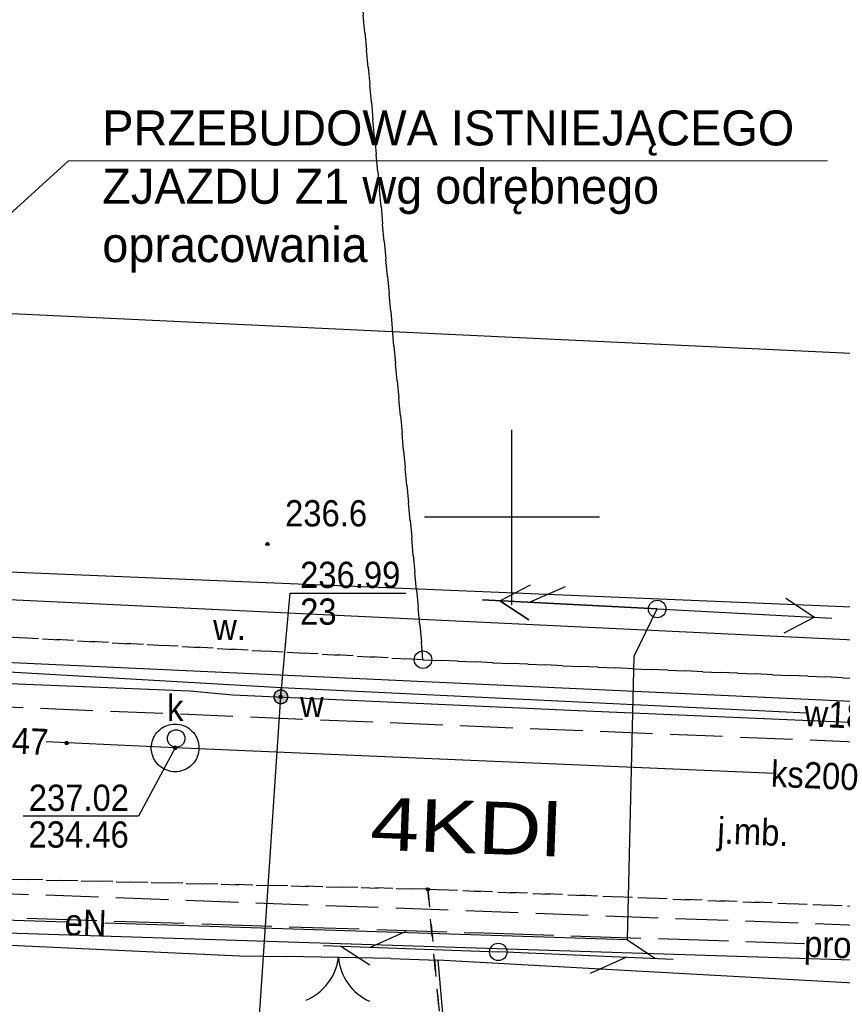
# Model space of a CAD drawing. Extents: x 40810 to 6568062, y -66833 to 5647239.
# Tile 17 of 43: x 6567836 to 6567859, y 5646936 to 5646964. Entities that reach past the tile are written whole.
import ezdxf
from ezdxf import colors
from ezdxf.entities.mleader import LeaderData, LeaderLine
from ezdxf.enums import TextEntityAlignment as Align
from ezdxf.math import Vec2, Vec3

# ---------------------------------------------------------------- set-up
doc = ezdxf.new("R2010")
doc.units = 0
doc.header["$MEASUREMENT"] = 0
for name, pattern in [('DGN_STYLE_2191', [1, -0.25, 0.5, -0.25]), ('DGN_STYLE_9021', [7.5, 3.75, 3.75]), ('KTJZ01_05', [2, 1.5, -0.5]), ('PZAG_03_05', [9, 4.5, 4.5]), ('SUPE_P_01_05', [2.5, 2, -0.5])]:
    doc.linetypes.add(name, pattern=pattern)
for name, color, linetype in [('BDOT1', 7, 'CONTINUOUS'), ('EWID', 7, 'CONTINUOUS'), ('GESUT1', 7, 'CONTINUOUS'), ('GESUT2', 7, 'CONTINUOUS'), ('PZAG', 7, 'CONTINUOUS'), ('REDAKCJA1', 7, 'CONTINUOUS')]:
    doc.layers.add(name, color=color, linetype=linetype)
doc.layers.add('E_opisy', color=7, linetype='CONTINUOUS', lineweight=15)
doc.layers.add('wymiarowanie', color=176, linetype='CONTINUOUS', lineweight=9)
doc.styles.get("Standard").update_dxf_attribs({"font": 'GOTHIC.TTF'})
doc.styles.add('STYLE-GEO_140', font='geo_140.shx', dxfattribs={"bigfont": 'geo_140big.shx'})
doc.styles.add('STYLE-SWISSNRW_1250', font='SWISSNRW_1250.shx')

# ---------------------------------------------------------------- blocks, each defined once
blk = doc.blocks.new('K100')
at = {"layer": 'REDAKCJA1', "color": 7, "linetype": 'Continuous'}
for p, q in [((0, -50), (0, 50)), ((50, 0), (-50, 0))]:
    blk.add_line(p, q, dxfattribs=at)
blk = doc.blocks.new('KTOK02_2')
at = {"layer": 'BDOT1', "color": 7, "linetype": 'Continuous'}
for centre, radius, start, end in [((-5.059, -0.56), 5.105, 6.33492, 66.47756), ((5.079, -0.553), 5.095, 113.45805, 173.7305)]:
    blk.add_arc(centre, radius, start, end, dxfattribs=at)
blk = doc.blocks.new('801_5')
at = {"layer": 'BDOT1', "linetype": 'Continuous'}
h = blk.add_hatch(color=7, dxfattribs=at)
edge = h.paths.add_edge_path()
edge.add_arc((-0.002, -0.004), 0.045, 0, 360)
at = {"layer": 'BDOT1', "color": 7, "linetype": 'Continuous'}
blk.add_circle((-0.002, -0.004), 0.045, dxfattribs=at)
blk = doc.blocks.new('SUSM04_1')
at = {"layer": 'GESUT1', "color": 235, "linetype": 'Continuous'}
blk.add_circle((0, 0), 0.5, dxfattribs=at)
blk = doc.blocks.new('SUPT01_2')
at = {"layer": 'GESUT1', "color": 30, "linetype": 'Continuous'}
for p, q in [((-0.008, 4.996), (-0.008, -5.004)), ((-0.008, 3.996), (-1.008, 2.296)), ((-0.008, 2.296), (0.992, 0.296))]:
    blk.add_line(p, q, dxfattribs=at)
blk = doc.blocks.new('SUPT00_2')
at = {"layer": 'GESUT1', "color": 30, "linetype": 'Continuous', "rotation": 270}
blk.add_blockref('SUPT01_2', (5.004, -0.008), dxfattribs=at)
blk = doc.blocks.new('SUPT01_1')
at = {"layer": 'GESUT1', "color": 30, "linetype": 'Continuous'}
for p, q in [((-0.008, 4.996), (-0.008, -5.004)), ((-0.008, 3.996), (-1.008, 2.296)), ((-0.008, 2.296), (0.992, 0.296))]:
    blk.add_line(p, q, dxfattribs=at)
blk = doc.blocks.new('SUPT00_1')
at = {"layer": 'GESUT1', "color": 30, "linetype": 'Continuous', "rotation": 270}
blk.add_blockref('SUPT01_1', (5.004, -0.008), dxfattribs=at)
blk = doc.blocks.new('SUPE04_8')
at = {"layer": 'GESUT1', "color": 230, "linetype": 'Continuous'}
for p, q in [((0.002, -5.007), (0.002, 4.993)), ((-0.998, 2.293), (0.002, 3.993)), ((0.002, 3.993), (1.002, 2.293))]:
    blk.add_line(p, q, dxfattribs=at)
blk = doc.blocks.new('SUPE00_8')
at = {"layer": 'GESUT1', "color": 230, "linetype": 'Continuous', "rotation": 270}
blk.add_blockref('SUPE04_8', (5.007, 0.002), dxfattribs=at)
blk = doc.blocks.new('SUPT01_7')
at = {"layer": 'GESUT1', "color": 30, "linetype": 'Continuous'}
for p, q in [((0.002, 4.993), (0.002, -5.007)), ((0.002, 3.993), (-0.998, 2.293)), ((0.002, 2.293), (1.002, 0.293))]:
    blk.add_line(p, q, dxfattribs=at)
blk = doc.blocks.new('SUPT00_7')
at = {"layer": 'GESUT1', "color": 30, "linetype": 'Continuous', "rotation": 270}
blk.add_blockref('SUPT01_7', (5.007, 0.002), dxfattribs=at)
blk = doc.blocks.new('SUPE04_9')
at = {"layer": 'GESUT1', "color": 230, "linetype": 'Continuous'}
for p, q in [((0.002, -5.007), (0.002, 4.993)), ((-0.998, 2.293), (0.002, 3.993)), ((0.002, 3.993), (1.002, 2.293))]:
    blk.add_line(p, q, dxfattribs=at)
blk = doc.blocks.new('SUPE00_9')
at = {"layer": 'GESUT1', "color": 230, "linetype": 'Continuous', "rotation": 270}
blk.add_blockref('SUPE04_9', (5.007, 0.002), dxfattribs=at)
blk = doc.blocks.new('SUUS22_1')
at = {"layer": 'GESUT1', "color": 202, "linetype": 'Continuous'}
blk.add_circle((0, 0), 0.5, dxfattribs=at)
blk = doc.blocks.new('DWG_H0_22')
at = {"layer": 'GESUT1', "linetype": 'Continuous'}
blk.add_hatch(color=202, dxfattribs=at).paths.add_polyline_path([(0.4, 0, 1), (-0.4, 0, 1)], flags=16)
at = {"layer": 'GESUT1', "color": 202, "linetype": 'Continuous'}
blk.add_lwpolyline([(0.4, 0, 1), (-0.4, 0, 1)], format="xyb", close=True, dxfattribs=at)
blk = doc.blocks.new('SUUS25_7')
at = {"layer": 'GESUT1', "color": 202, "linetype": 'Continuous'}
blk.add_circle((0, 0), 0.4, dxfattribs=at)
blk.add_blockref('DWG_H0_22', (0, 0), dxfattribs=at)
blk = doc.blocks.new('DWG_H0_27')
at = {"layer": 'GESUT1', "linetype": 'Continuous'}
blk.add_hatch(color=44, dxfattribs=at).paths.add_polyline_path([(-0.09, 0, 1), (0.09, 0, 1)], flags=16)
at = {"layer": 'GESUT1', "color": 44, "linetype": 'Continuous'}
blk.add_lwpolyline([(-0.09, 0, 1), (0.09, 0, 1)], format="xyb", close=True, dxfattribs=at)
blk = doc.blocks.new('SUPS00_1')
at = {"layer": 'GESUT1', "color": 44, "linetype": 'Continuous'}
blk.add_circle((0, 0), 0.09, dxfattribs=at)
blk.add_blockref('DWG_H0_27', (0, 0), dxfattribs=at)
blk = doc.blocks.new('DWG_H0_28')
at = {"layer": 'GESUT1', "linetype": 'Continuous'}
blk.add_hatch(color=5, dxfattribs=at).paths.add_polyline_path([(0.081, -0.005, 1), (-0.099, -0.005, 1)], flags=16)
at = {"layer": 'GESUT1', "color": 5, "linetype": 'Continuous'}
blk.add_lwpolyline([(0.081, -0.005, 1), (-0.099, -0.005, 1)], format="xyb", close=True, dxfattribs=at)
blk = doc.blocks.new('SUPS02_1')
at = {"layer": 'GESUT1', "color": 5, "linetype": 'Continuous'}
blk.add_circle((-0.009, -0.005), 0.09, dxfattribs=at)
blk.add_blockref('DWG_H0_28', (0, 0), dxfattribs=at)
blk = doc.blocks.new('EGBP04_1')
at = {"layer": 'EWID', "color": 92, "linetype": 'Continuous'}
blk.add_circle((0, 0), 0.5, dxfattribs=at)
blk = doc.blocks.new('Y0_18R')
at = {"layer": 'EWID', "linetype": 'Continuous'}
h = blk.add_hatch(color=7, dxfattribs=at)
edge = h.paths.add_edge_path()
edge.add_arc((0, 0), 0.09, 0, 360)
at = {"layer": 'EWID', "color": 92, "linetype": 'Continuous'}
blk.add_circle((0, 0), 0.09, dxfattribs=at)

msp = doc.modelspace()

# ---------------------------------------------------------------- linework, layer by layer
at = {"layer": 'BDOT1', "color": 7, "linetype": 'Continuous'}
for points in [[(6567865.747, 5646946.205), (6567823.67, 5646948.21), (6567823.75, 5646946.4), (6567865.69, 5646944.47), (6567865.904, 5646944.456)], [(6567846.541, 5646937.392), (6567843.551, 5646937.446)]]:
    msp.add_lwpolyline(points, dxfattribs=at)
at = {"layer": 'BDOT1', "color": 7, "linetype": 'KTJZ01_05'}
for points in [[(6567866.01, 5646943.32), (6567823.76, 5646945.06), (6567817.84, 5646945.22), (6567791.87, 5646946.65), (6567790.24, 5646946.69), (6567776.22, 5646946.95)], [(6567776.45, 5646941.74), (6567806.71, 5646940.32), (6567866.48, 5646938.1)]]:
    msp.add_lwpolyline(points, dxfattribs=at)
at = {"layer": 'BDOT1', "color": 7, "linetype": 'DGN_STYLE_9021'}
for points in [[(6567828.73, 5646938.1), (6567842.22, 5646937.47), (6567843.551, 5646937.446)], [(6567846.541, 5646937.392), (6567847.88, 5646937.34), (6567848.435, 5646931.052)], [(6567866.64, 5646936.31), (6567847.88, 5646937.34)]]:
    msp.add_lwpolyline(points, dxfattribs=at)
at = {"layer": 'EWID', "color": 92, "linetype": 'DGN_STYLE_2191'}
for p, q in [((6567847.46, 5646945.93), (6567841.93, 5647005.68)), ((6567841.93, 5647005.68), (6567847.46, 5646945.93)), ((6567835.59, 5646946.58), (6567847.46, 5646945.93)), ((6567847.46, 5646945.93), (6567835.59, 5646946.58)), ((6567847.46, 5646945.93), (6567861.45, 5646945.33)), ((6567861.45, 5646945.33), (6567847.46, 5646945.93)), ((6567847.6, 5646939.37), (6567823.7, 5646939.95)), ((6567823.7, 5646939.95), (6567847.6, 5646939.37)), ((6567848.37, 5646931.05), (6567847.6, 5646939.37)), ((6567847.6, 5646939.37), (6567848.37, 5646931.05)), ((6567866.43, 5646938.62), (6567847.6, 5646939.37)), ((6567847.6, 5646939.37), (6567866.43, 5646938.62))]:
    msp.add_line(p, q, dxfattribs=at)
at = {"layer": 'GESUT1', "color": 202, "linetype": 'Continuous'}
msp.add_lwpolyline([(6567843.4, 5646944.87), (6567843.67, 5646947.83), (6567846.97, 5646947.83)], dxfattribs=at)
at = {"layer": 'GESUT1', "color": 230, "linetype": 'Continuous'}
for points in [[(6567838.37, 5646938.41), (6567853.3, 5646937.93), (6567853.49, 5646946.03), (6567854.15, 5646947.38)], [(6567824.49, 5646938.25), (6567824.48, 5646938.85), (6567837.27, 5646938.44)]]:
    msp.add_lwpolyline(points, dxfattribs=at)
at = {"layer": 'GESUT1', "color": 5, "linetype": 'Continuous'}
for points in [[(6567806.087, 5646946.592), (6567808.63, 5646946.46), (6567814.8, 5646946.114), (6567814.87, 5646946.11), (6567826.41, 5646945.68), (6567827.68, 5646945.57), (6567840.8, 5646945.04), (6567842.03, 5646944.93), (6567851.89, 5646944.48), (6567864.28, 5646943.95), (6567865.957, 5646943.868)], [(6567828.86, 5646945.95), (6567829.18, 5646945.96), (6567843.41, 5646945.14), (6567858.42, 5646944.41)], [(6567842.749, 5646935.182), (6567843.4, 5646944.87), (6567843.41, 5646945.14)]]:
    msp.add_lwpolyline(points, dxfattribs=at)
at = {"layer": 'GESUT1', "color": 44, "linetype": 'Continuous'}
msp.add_lwpolyline([(6567839.7, 5646943.35), (6567839.7, 5646943.41), (6567839.7, 5646943.47), (6567839.71, 5646943.53), (6567839.72, 5646943.59), (6567839.74, 5646943.64), (6567839.76, 5646943.7), (6567839.79, 5646943.75), (6567839.82, 5646943.8), (6567839.86, 5646943.85), (6567839.9, 5646943.89), (6567839.94, 5646943.93), (6567839.99, 5646943.97), (6567840.04, 5646944), (6567840.09, 5646944.03), (6567840.15, 5646944.05), (6567840.2, 5646944.07), (6567840.26, 5646944.08), (6567840.32, 5646944.09), (6567840.38, 5646944.09), (6567840.44, 5646944.09), (6567840.5, 5646944.08), (6567840.56, 5646944.07), (6567840.61, 5646944.05), (6567840.67, 5646944.03), (6567840.72, 5646944), (6567840.77, 5646943.97), (6567840.82, 5646943.93), (6567840.86, 5646943.89), (6567840.9, 5646943.85), (6567840.94, 5646943.8), (6567840.97, 5646943.75), (6567841, 5646943.7), (6567841.02, 5646943.64), (6567841.04, 5646943.59), (6567841.05, 5646943.53), (6567841.06, 5646943.47), (6567841.06, 5646943.41), (6567841.06, 5646943.35), (6567841.05, 5646943.29), (6567841.04, 5646943.23), (6567841.02, 5646943.18), (6567841, 5646943.12), (6567840.97, 5646943.07), (6567840.94, 5646943.02), (6567840.9, 5646942.97), (6567840.86, 5646942.93), (6567840.82, 5646942.89), (6567840.77, 5646942.85), (6567840.72, 5646942.82), (6567840.67, 5646942.79), (6567840.61, 5646942.77), (6567840.56, 5646942.75), (6567840.5, 5646942.74), (6567840.44, 5646942.73), (6567840.38, 5646942.73), (6567840.32, 5646942.73), (6567840.26, 5646942.74), (6567840.2, 5646942.75), (6567840.15, 5646942.77), (6567840.09, 5646942.79), (6567840.04, 5646942.82), (6567839.99, 5646942.85), (6567839.94, 5646942.89), (6567839.9, 5646942.93), (6567839.86, 5646942.97), (6567839.82, 5646943.02), (6567839.79, 5646943.07), (6567839.76, 5646943.12), (6567839.74, 5646943.18), (6567839.72, 5646943.23), (6567839.71, 5646943.29)], close=True, dxfattribs=at)
for points in [[(6567857.49, 5646942.68), (6567840.38, 5646943.41), (6567836.7, 5646943.58)], [(6567840.38, 5646943.41), (6567839.33, 5646941.46), (6567836.04, 5646941.46)]]:
    msp.add_lwpolyline(points, dxfattribs=at)
at = {"layer": 'GESUT2', "color": 230, "linetype": 'SUPE_P_01_05'}
msp.add_lwpolyline([(6567746.147, 5646948.866), (6567743.906, 5646948.972), (6567768.211, 5646947.829), (6567784.029, 5646947.086), (6567783.943, 5646940.913), (6567806.461, 5646939.771), (6567821.151, 5646939.027), (6567827.342, 5646938.827), (6567821.151, 5646939.027), (6567849.186, 5646938.121), (6567858.362, 5646937.824)], dxfattribs=at)
at = {"layer": 'PZAG', "color": 191, "linetype": 'PZAG_03_05'}
msp.add_line((6567833.25, 5646955.94), (6567865, 5646954.44), dxfattribs=at)
at = {"layer": 'PZAG', "color": 53, "linetype": 'Continuous'}
for points in [[(6567732.08, 5646952.75), (6567865.66, 5646947.19)], [(6567733.08, 5646941.4), (6567866.56, 5646937.13)]]:
    msp.add_lwpolyline(points, dxfattribs=at)
at = {"layer": 'wymiarowanie', "linetype": 'Continuous'}
for p, q in [((6567837.337, 5646960.184), (6567820.87, 5646945.24)), ((6567859.014, 5646960.184), (6567837.337, 5646960.184))]:
    msp.add_line(p, q, dxfattribs=at)

# ---------------------------------------------------------------- block references
at = {"layer": 'BDOT1', "color": 7, "linetype": 'Continuous'}
msp.add_blockref('801_5', (6567843.02, 5646949.24), dxfattribs=at)
at = {"layer": 'BDOT1', "color": 7, "linetype": 'Continuous', "xscale": 0.3000004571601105, "yscale": 0.3000004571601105, "zscale": 0.3000004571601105, "rotation": 178.9656324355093}
msp.add_blockref('KTOK02_2', (6567845.05, 5646937.42), dxfattribs=at)
at = {"layer": 'EWID', "color": 92, "linetype": 'Continuous', "xscale": 0.5, "yscale": 0.5, "zscale": 0.5}
for name, p in [('EGBP04_1', (6567847.46, 5646945.93)), ('Y0_18R', (6567847.6, 5646939.37))]:
    msp.add_blockref(name, p, dxfattribs=at)
at = {"layer": 'GESUT1', "color": 30, "linetype": 'Continuous'}
for name, p, xscale, yscale, zscale, rotation in [('SUPT00_7', (6567854.15, 5646947.38), 0.5000022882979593, 0.5000022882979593, 0.5000022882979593, 176.9965517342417), ('SUPT00_2', (6567849.61, 5646937.58), 0.500000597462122, 0.500000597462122, 0.500000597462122, 177.8997790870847), ('SUPT00_1', (6567849.61, 5646937.58), 0.500000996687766, 0.500000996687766, 0.500000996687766, 357.4997849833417)]:
    msp.add_blockref(name, p, dxfattribs=dict(at, xscale=xscale, yscale=yscale, zscale=zscale, rotation=rotation))
at = {"layer": 'GESUT1', "color": 230, "linetype": 'Continuous', "xscale": 0.5000008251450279, "yscale": 0.5000008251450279, "zscale": 0.5000008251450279}
for name, rotation in [('SUPE00_9', 176.9997489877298), ('SUPE00_8', 356.9997489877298)]:
    msp.add_blockref(name, (6567854.15, 5646947.38), dxfattribs=dict(at, rotation=rotation))
at = {"layer": 'GESUT1', "color": 235, "linetype": 'Continuous', "xscale": 0.5, "yscale": 0.5, "zscale": 0.5}
for p in [(6567854.15, 5646947.38), (6567849.61, 5646937.58)]:
    msp.add_blockref('SUSM04_1', p, dxfattribs=at)
at = {"layer": 'GESUT1', "color": 202, "linetype": 'Continuous', "xscale": 0.5, "yscale": 0.5, "zscale": 0.5}
for name, p in [('SUUS25_7', (6567843.4, 5646944.87)), ('SUUS22_1', (6567840.41, 5646943.68))]:
    msp.add_blockref(name, p, dxfattribs=at)
at = {"layer": 'GESUT1', "color": 5, "linetype": 'Continuous', "xscale": 0.5, "yscale": 0.5, "zscale": 0.5}
msp.add_blockref('SUPS02_1', (6567843.4, 5646944.87), dxfattribs=at)
at = {"layer": 'GESUT1', "color": 44, "linetype": 'Continuous', "xscale": 0.5, "yscale": 0.5, "zscale": 0.5}
for p in [(6567837.28, 5646943.55), (6567840.38, 5646943.41)]:
    msp.add_blockref('SUPS00_1', p, dxfattribs=at)
at = {"layer": 'REDAKCJA1', "color": 7, "linetype": 'Continuous', "xscale": 0.04999813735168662, "yscale": 0.04999813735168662, "zscale": 0.04999813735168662}
msp.add_blockref('K100', (6567850, 5646950), dxfattribs=at)

# ---------------------------------------------------------------- texts
at = {"layer": 'BDOT1', "color": 7, "linetype": 'Continuous', "style": 'STYLE-GEO_140', "width": 0.93336}
msp.add_text('236.6', height=0.75, dxfattribs=at).set_placement((6567843.52, 5646949.74))
at = {"layer": 'BDOT1', "color": 7, "linetype": 'Continuous', "style": 'STYLE-GEO_140', "width": 0.93328}
msp.add_text('w.', height=0.75, dxfattribs=at).set_placement((6567841.934, 5646946.865), align=Align.MIDDLE_CENTER)
msp.add_text('j.mb.', height=0.75, rotation=357.6966, dxfattribs=at).set_placement((6567856.889, 5646941.015), align=Align.MIDDLE_CENTER)
at = {"layer": 'GESUT1', "color": 5, "linetype": 'Continuous', "style": 'STYLE-GEO_140', "width": 0.93336}
for s, p in [('236.99', (6567843.95, 5646947.98)), ('23', (6567843.95, 5646946.93))]:
    msp.add_text(s, height=0.75, dxfattribs=at).set_placement(p)
at = {"layer": 'GESUT1', "color": 250, "linetype": 'Continuous', "style": 'STYLE-GEO_140', "width": 0.93328}
for s, p in [('k', (6567840.383, 5646944.555)), ('w', (6567844.286, 5646944.665))]:
    msp.add_text(s, height=0.75, dxfattribs=at).set_placement(p, align=Align.MIDDLE_CENTER)
at = {"layer": 'GESUT1', "color": 5, "linetype": 'Continuous', "style": 'STYLE-GEO_140', "width": 0.93328}
msp.add_text('w180', height=0.75, rotation=357.2079, dxfattribs=at).set_placement((6567859.473, 5646944.353), align=Align.MIDDLE_CENTER)
at = {"layer": 'GESUT1', "color": 44, "linetype": 'Continuous', "style": 'STYLE-GEO_140', "width": 0.93328}
for s, rotation, p in [('234.47', 357.3469, (6567835.33, 5646943.641)), ('ks200', 357.5704, (6567858.652, 5646942.625))]:
    msp.add_text(s, height=0.75, rotation=rotation, dxfattribs=at).set_placement(p, align=Align.MIDDLE_CENTER)
at = {"layer": 'GESUT1', "color": 44, "linetype": 'Continuous', "style": 'STYLE-GEO_140', "width": 0.93336}
for s, p in [('237.02', (6567839.062, 5646941.61)), ('234.46', (6567839.055, 5646940.56))]:
    msp.add_text(s, height=0.75, dxfattribs=at).set_placement(p, align=Align.RIGHT)
at = {"layer": 'GESUT1', "color": 230, "linetype": 'Continuous', "style": 'STYLE-GEO_140', "width": 0.93328}
msp.add_text('eN', height=0.75, rotation=358.1716, dxfattribs=at).set_placement((6567837.825, 5646938.417), align=Align.MIDDLE_CENTER)
at = {"layer": 'GESUT2', "color": 230, "linetype": 'Continuous', "style": 'STYLE-GEO_140', "width": 0.93328}
msp.add_text('proj.e', height=0.75, rotation=358.1484, dxfattribs=at).set_placement((6567859.519, 5646937.777), align=Align.MIDDLE_CENTER)
at = {"layer": 'PZAG', "color": 191, "linetype": 'Continuous', "style": 'STYLE-SWISSNRW_1250', "width": 1.2}
msp.add_text('4KDl', height=1.5, rotation=357.8742, dxfattribs=at).set_placement((6567848.657, 5646940.404), align=Align.CENTER)
at = {"layer": 'wymiarowanie', "linetype": 'Continuous', "insert": (6567838.3, 5646961.627), "char_height": 1, "width": 21.89258, "attachment_point": 1}
msp.add_mtext('PRZEBUDOWA ISTNIEJĄCEGO ZJAZDU Z1 wg odrębnego opracowania', dxfattribs=at)

# ---------------------------------------------------------------- leaders
at = {"layer": 'E_opisy', "linetype": 'ByBlock'}
ml = msp.add_multileader_mtext('Standard', dxfattribs=at)
ml.set_content('{\\Fsimplex.shx|c1;\\Q3;\\W0.7;4}', color=256)
ml.set_leader_properties()
ml.build(insert=Vec2(0, 0))
ml.multileader.update_dxf_attribs({"text_left_attachment_type": 5, "text_right_attachment_type": 5, "dogleg_length": 0.36, "arrow_head_size": 300})
ctx = ml.context
ctx.base_point, ctx.char_height, ctx.arrow_head_size, ctx.landing_gap_size, ctx.plane_origin = Vec3(6567795.826, 5646954.464), 2, 300, 0, Vec3(6567806.582, 5646946.141)
ctx.left_attachment, ctx.right_attachment = 5, 5
notes = []
notes.append((ctx, [(0, (1, 1, 0), (6567795.365, 5646954.464), (1, 0), 0.461, [(0, [(6567794.415, 5646952.742)], 0, [])])]))
ctx.mtext.insert, ctx.mtext.flow_direction = Vec3(6567795.826, 5646956.864), 5
ml = msp.add_multileader_mtext('Standard', dxfattribs=at)
ml.set_content('{\\Fsimplex.shx|c1;\\Q3;\\W0.7;4}', color=256)
ml.set_leader_properties()
ml.build(insert=Vec2(0, 0))
ml.multileader.update_dxf_attribs({"text_left_attachment_type": 5, "text_right_attachment_type": 5, "dogleg_length": 0.36, "arrow_head_size": 300})
ctx = ml.context
ctx.base_point, ctx.char_height, ctx.arrow_head_size, ctx.landing_gap_size, ctx.plane_origin = Vec3(6567762.708, 5646965.653), 2, 300, 0, Vec3(6567772.031, 5646963.071)
ctx.left_attachment, ctx.right_attachment = 5, 5
notes.append((ctx, [(0, (1, 1, 0), (6567762.247, 5646965.653), (1, 0), 0.461, [(0, [(6567759.863, 5646969.672)], 0, [])])]))
ctx.mtext.insert, ctx.mtext.flow_direction = Vec3(6567762.708, 5646968.053), 5
ml = msp.add_multileader_mtext('Standard', dxfattribs=at)
ml.set_content('{\\Fsimplex.shx|c1;\\Q3;\\W0.7;4}', color=256)
ml.set_leader_properties()
ml.build(insert=Vec2(0, 0))
ml.multileader.update_dxf_attribs({"text_left_attachment_type": 5, "text_right_attachment_type": 5, "dogleg_length": 0.36, "arrow_head_size": 300})
ctx = ml.context
ctx.base_point, ctx.char_height, ctx.arrow_head_size, ctx.landing_gap_size, ctx.plane_origin = Vec3(6567796.759, 5646962.102), 2, 300, 0, Vec3(6567806.962, 5646958.369)
ctx.left_attachment, ctx.right_attachment = 5, 5
notes.append((ctx, [(0, (1, 1, 0), (6567796.298, 5646962.102), (1, 0), 0.461, [(0, [(6567794.794, 5646964.97)], 0, [])])]))
ctx.mtext.insert, ctx.mtext.flow_direction = Vec3(6567796.759, 5646964.502), 5
for ctx, leaders in notes:
    for number, flags, end, landing, length, lines in leaders:
        leader = LeaderData()
        leader.index, (leader.has_last_leader_line, leader.has_dogleg_vector, leader.attachment_direction) = number, flags
        leader.last_leader_point, leader.dogleg_vector, leader.dogleg_length = Vec3(end), Vec3(landing), length
        for number, points, colour, breaks in lines:
            line = LeaderLine()
            line.index, line.vertices, line.color, line.breaks = number, Vec3.list(points), colors.encode_raw_color(colour), breaks
            leader.lines.append(line)
        ctx.leaders.append(leader)

doc.saveas('drawing.dxf')
